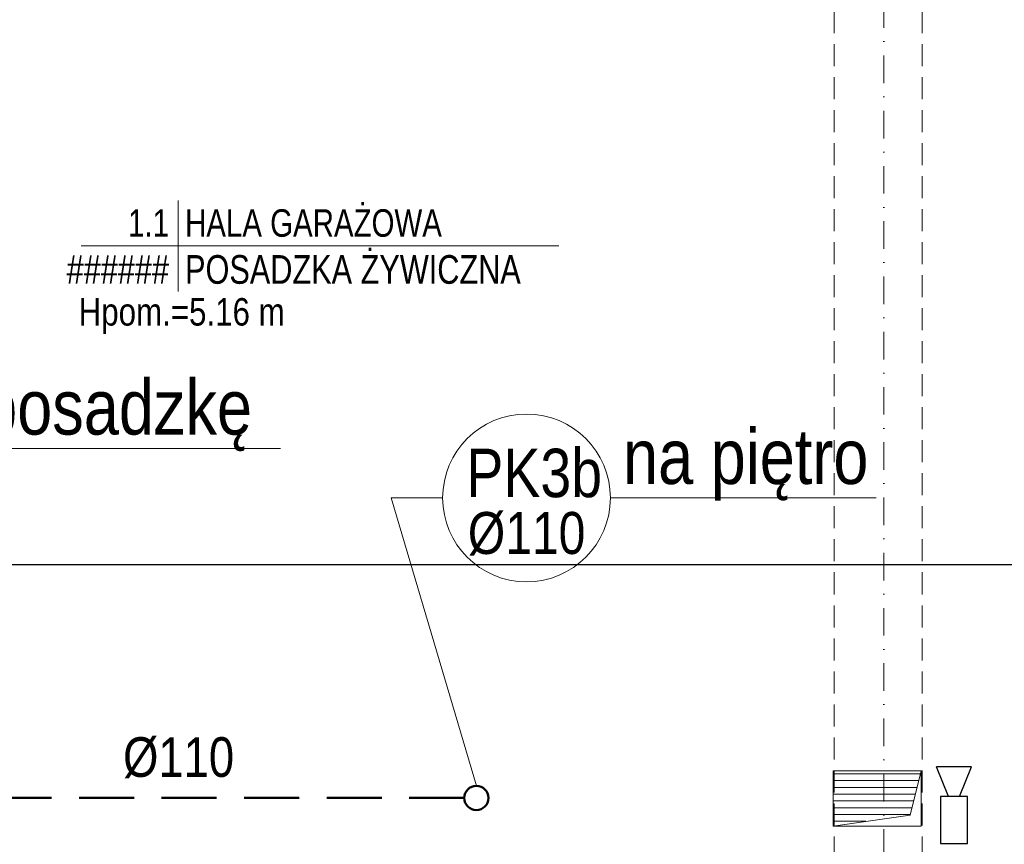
# Model space of a CAD drawing. Header units: millimetres. Extents: x -96593 to 66336, y -23969 to 7139.
# Tile 246 of 256: x -74915 to -74468, y -5433 to -5058. Entities that reach past the tile are written whole.
import ezdxf
from ezdxf.enums import TextEntityAlignment as Align

# ---------------------------------------------------------------- set-up
doc = ezdxf.new("R2010")
doc.units = ezdxf.units.MM
doc.linetypes.add('DASHDOT', pattern=[1, 0.5, -0.25, 0, -0.25])
doc.linetypes.add('DASHED', pattern=[0.75, 0.5, -0.25])
for name, color, linetype, lineweight in [('BA_KS_ist.', 34, 'Continuous', 50), ('BA_met', 7, 'Continuous', 18), ('BA_txs', 2, 'Continuous', 18), ('MM_KS_OPISY', 7, 'Continuous', 9), ('mm_punktwstawienia', 1, 'Continuous', 50), ('PG_OSIE', 1, 'DASHDOT', 18), ('PG_PODCIĄGI', 1, 'DASHED', 18), ('PG_WENTYLACJA', 1, 'Continuous', 18), ('PG_WIDOKOWE_CIENKIE', 1, 'Continuous', 18), ('PG_WYPOSAŻENIE', 1, 'Continuous', 18)]:
    doc.layers.add(name, color=color, linetype=linetype, lineweight=lineweight)
doc.styles.add('BIKTS', font='bikromsw.shx', dxfattribs={"width": 0.85})
doc.styles.add('ROMANS', font='bikromsw.shx', dxfattribs={"width": 0.8})
doc.styles.get("Standard").update_dxf_attribs({"font": 'arial.ttf'})

# ---------------------------------------------------------------- blocks, each defined once
blk = doc.blocks.new('bikmet')
blk.add_line((0, 1.65), (0, -1.65))
at = {"style": 'ROMANS', "width": 0.8}
blk.add_attdef('NRPOM', text='', height=1, dxfattribs=at).set_placement((-0.333, 0.333), align=Align.RIGHT)
blk.add_attdef('NWAPOM', (0.25, 0.333), '', height=1, dxfattribs=at)
blk.add_attdef('PODLOGA', text='', height=1.042, dxfattribs=at).set_placement((0.25, -0.333), align=Align.TOP_LEFT)
blk = doc.blocks.new('A$C0fd6651b')
at = {"layer": 'PG_WYPOSAŻENIE', "color": 18, "lineweight": 30, "true_color": 0x000000}
for p, q in [((5.38, 13.5), (0, 0)), ((10.38, 13.5), (15.76, 0)), ((0, 0), (15.76, 0))]:
    blk.add_line(p, q, dxfattribs=at)
blk.add_lwpolyline([(1.81, 34.78), (1.81, 13.5), (13.95, 13.5), (13.95, 34.78)], close=True, dxfattribs=at)
blk = doc.blocks.new('A$C0f2c6892')
at = {"layer": 'PG_WIDOKOWE_CIENKIE', "color": 18, "lineweight": 30, "rotation": 180}
blk.add_blockref('A$C0fd6651b', (1439.32, -1184.34), dxfattribs=at)
blk = doc.blocks.new('A$C2E197AD3')
at = {"layer": 'PG_WENTYLACJA'}
h = blk.add_hatch(dxfattribs=at)
h.set_pattern_fill('ANSI31', color=252, scale=0.97, angle=135)
h.set_pattern_definition([(180, (-5151.205, 2384.805), (-2e-16, -3.07975), [])])
h.paths.add_polyline_path([(2323.34, 1761.25), (2283.34, 1761.25), (2283.34, 1736.25), (2318.34, 1741.25)])
at = {"color": 252, "lineweight": 30}
blk.add_line((949.46, 1855.09), (2737.44, 1855.09), dxfattribs=at)
at = {"layer": 'BA_met', "color": 252}
blk.add_lwpolyline([(1941.85, 1999.78), (2158.72, 1999.78)], dxfattribs=at)
at = {"layer": 'PG_OSIE', "color": 252, "ltscale": 25}
blk.add_lwpolyline([(2306.34, 3165.56), (2306.34, 314.74)], dxfattribs=at)
at = {"layer": 'PG_PODCIĄGI', "color": 252, "ltscale": 20}
for points in [[(2283.84, 2946.5), (2283.84, 472.5)], [(2323.84, 2946.5), (2323.84, 472.5)]]:
    blk.add_lwpolyline(points, dxfattribs=at)
at = {"layer": 'PG_WENTYLACJA', "color": 252}
for p, q in [((2318.34, 1741.25), (2323.34, 1761.25)), ((2283.34, 1736.25), (2318.34, 1741.25))]:
    blk.add_line(p, q, dxfattribs=at)
blk.add_lwpolyline([(2283.34, 1736.25), (2323.34, 1736.25), (2323.34, 1761.25), (2283.34, 1761.25)], close=True, dxfattribs=at)
at = {"layer": 'BA_met', "color": 252, "xscale": 12.5, "yscale": 12.5, "zscale": 12.5}
blk.add_blockref('bikmet', (1985.89, 1999.78), dxfattribs=at).add_auto_attribs({'NRPOM': ' 1.1', 'NWAPOM': 'HALA GARAŻOWA', 'PODLOGA': 'POSADZKA ŻYWICZNA'})
at = {"layer": 'PG_WIDOKOWE_CIENKIE', "color": 252, "lineweight": 30}
blk.add_blockref('A$C0f2c6892', (906.84, 2947.5), dxfattribs=at)
at = {"layer": 'BA_txs', "color": 252, "style": 'BIKTS', "width": 0.85}
blk.add_text('Hpom.=5.16 m', height=12.5, dxfattribs=at).set_placement((1940.69, 1963.6))

msp = doc.modelspace()

# ---------------------------------------------------------------- linework, layer by layer
at = {"layer": 'BA_KS_ist.', "linetype": 'DASHED', "ltscale": 50}
msp.add_line((-74713.12, -5411.74), (-74988.37, -5411.74), dxfattribs=at)
at = {"layer": 'BA_KS_ist.', "linetype": 'Continuous', "ltscale": 25}
msp.add_circle((-74707.62, -5411.74), 5.5, dxfattribs=at)
msp.add_circle((-74707.62, -5411.74), 5.5, dxfattribs=at)
at = {"layer": 'BA_met', "color": 252}
msp.add_lwpolyline([(-74887.11, -5160.96), (-74670.25, -5160.96)], dxfattribs=at)
at = {"layer": 'MM_KS_OPISY'}
for p, q in [((-74993.6, -5252.99), (-74796.66, -5252.99)), ((-74722.95, -5275.43), (-74746.35, -5275.43)), ((-74746.35, -5275.43), (-74707.6, -5406.24)), ((-74646.75, -5275.43), (-74526.06, -5275.43))]:
    msp.add_line(p, q, dxfattribs=at)
msp.add_circle((-74684.85, -5275.43), 38.1, dxfattribs=at)

# ---------------------------------------------------------------- block references
at = {"layer": 'BA_met', "color": 252}
ref = msp.add_blockref('bikmet', (-74843.07, -5160.96), dxfattribs=dict(at, xscale=12.5, yscale=12.5, zscale=12.5))
ref.add_attrib('NRPOM', ' 1.1', dxfattribs={"layer": '0', "height": 12.5, "style": 'ROMANS', "width": 0.8}).set_placement((-74847.24, -5156.79), align=Align.RIGHT)
ref.add_attrib('NWAPOM', 'HALA GARAŻOWA', (-74839.94, -5156.79), dxfattribs={"layer": '0', "height": 12.5, "style": 'ROMANS', "width": 0.8})
ref.add_attrib('RAREA', '######', dxfattribs={"layer": '0', "height": 13.021, "style": 'ROMANS', "width": 0.8}).set_placement((-74847.24, -5165.13), align=Align.TOP_RIGHT)
ref.add_attrib('PODLOGA', 'POSADZKA ŻYWICZNA', dxfattribs={"layer": '0', "height": 13.0208, "style": 'ROMANS', "width": 0.8}).set_placement((-74839.94, -5165.13), align=Align.TOP_LEFT)
at = {"layer": 'mm_punktwstawienia', "lineweight": 60}
msp.add_blockref('A$C2E197AD3', (-76828.96, -7160.74), dxfattribs=at)

# ---------------------------------------------------------------- texts
at = {"layer": 'BA_txs', "color": 252, "style": 'BIKTS', "width": 0.85}
msp.add_text('Hpom.=5.16 m', height=12.5, dxfattribs=at).set_placement((-74888.27, -5197.14))
at = {"layer": 'MM_KS_OPISY', "attachment_point": 1}
for s, width, insert, char_height in [('{\\fArial Narrow|b0|i0|c238|p34;pod posadzkę}', 200.9859, (-74987.86, -5221.66), 25), ('{\\fArial Narrow|b0|i0|c238|p34;na piętro}', 200.9859, (-74641, -5244.11), 25), ('{\\fArial Narrow|b0|i0|c238|p34;PK3b}', 25.4, (-74712.17, -5253.09), 22), ('{\\fArial Narrow|b0|i0|c238|p34;%%C110}', 0.5033, (-74711.51, -5281.84), 19.05), ('{\\fArial Narrow|b0|i0|c238|p34;%%C110}', 200.9859, (-74868.11, -5384.15), 18)]:
    msp.add_mtext_dynamic_manual_height_columns(s, width=width, gutter_width=1, heights=[0], dxfattribs=dict(at, insert=insert, char_height=char_height))

doc.saveas('drawing.dxf')
